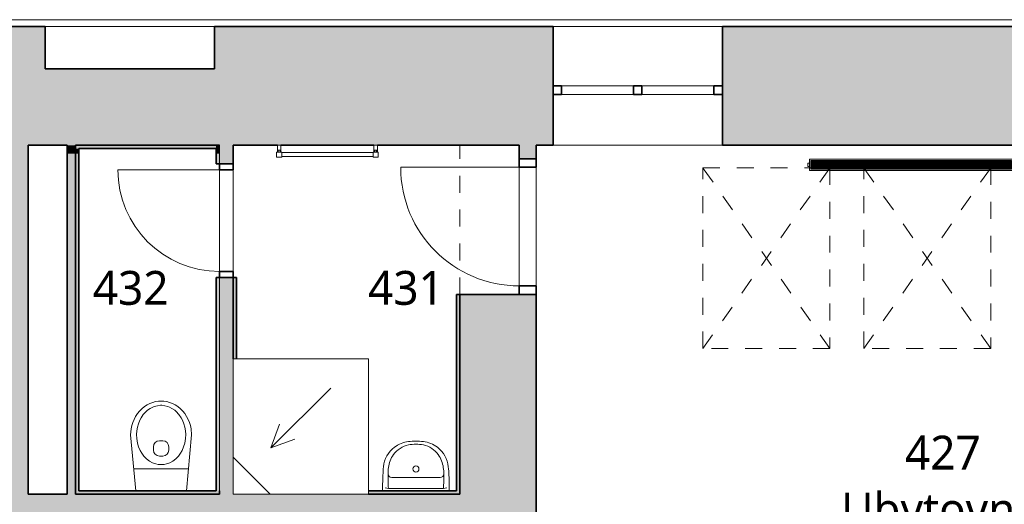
# Model space of a CAD drawing. Header units: metres. Extents: x -0.2 to 46.9, y -0.7 to 14.9.
# Tile 14 of 18: x 26.2 to 32, y 11.9 to 14.8. Entities that reach past the tile are written whole.
import ezdxf

# ---------------------------------------------------------------- set-up
doc = ezdxf.new("R2010")
doc.units = ezdxf.units.M
doc.linetypes.add('AV - Cerch_ 1 tecka 4mm', pattern=[0.006, 0.004, -0.001, 0, -0.001])
doc.linetypes.add('AV - Cerch_ 2 tecky 2mm', pattern=[0.0038, 0.002, -0.0006, 0, -0.0006, 0, -0.0006])
doc.layers.add('AV-MISTNOSTI', color=5, linetype='Continuous', lineweight=5, true_color=0x0000ff)
for name, color, linetype, lineweight in [('AV-SRAFY', 7, 'Continuous', 35), ('AV-STAVBA', 7, 'Continuous', 18), ('AV-VYBAVENI', 7, 'Continuous', 18)]:
    doc.layers.add(name, color=color, linetype=linetype, lineweight=lineweight)
doc.styles.add('Trebuchet MS_B', font='trebuc.ttf', dxfattribs={"height": 0.2})

# ---------------------------------------------------------------- blocks, each defined once
blk = doc.blocks.new('GM_Otvor_obdélníkový - 880x2250-1002007-4NP')
at = {"layer": 'AV-STAVBA', "color": 254, "linetype": 'AV - Cerch_ 1 tecka 4mm', "lineweight": 13, "true_color": 0xcccccc}
for p, q in [((-0.44, 0.225), (0.44, 0.225)), ((-0.44, -0.225), (0.44, -0.225)), ((-0.44, -0.225), (0.44, -0.225))]:
    blk.add_line(p, q, dxfattribs=at)
blk = doc.blocks.new('DO_1-L_Ocel_ - 700x1970_100-947950-4NP')
at = {"layer": 'AV-STAVBA', "color": 254, "true_color": 0xcccccc}
for p, q in [((0.35, 0.75), (0.35, 0.05)), ((-0.35, 0.05), (0.35, 0.05)), ((-0.35, -0.05), (0.35, -0.05))]:
    blk.add_line(p, q, dxfattribs=at)
at = {"layer": 'AV-STAVBA', "color": 254, "linetype": 'AV - Cerch_ 1 tecka 4mm', "true_color": 0xcccccc}
for p, q in [((-0.4, 0.05), (0.4, 0.05)), ((-0.35, 0.05), (0.35, 0.05)), ((-0.4, -0.05), (0.4, -0.05)), ((-0.35, -0.05), (0.35, -0.05))]:
    blk.add_line(p, q, dxfattribs=at)
at = {"layer": 'AV-STAVBA', "color": 254, "lineweight": 35, "true_color": 0xcccccc}
for p, q in [((-0.35, 0.05), (-0.4, 0.05)), ((-0.4, 0.05), (-0.4, -0.05)), ((-0.35, -0.05), (-0.35, 0.05)), ((0.4, 0.05), (0.35, 0.05)), ((0.35, 0.05), (0.35, -0.05)), ((0.4, -0.05), (0.4, 0.05)), ((-0.4, -0.05), (-0.35, -0.05)), ((0.35, -0.05), (0.4, -0.05))]:
    blk.add_line(p, q, dxfattribs=at)
at = {"layer": 'AV-STAVBA', "color": 254, "true_color": 0xcccccc}
blk.add_arc((0.35, 0.05), 0.7, 90, 180, dxfattribs=at)
blk = doc.blocks.new('DO_1-L_Ocel_ - 600x1970_80-1002543-4NP')
at = {"layer": 'AV-STAVBA', "color": 254, "true_color": 0xcccccc}
for p, q in [((0.3, 0.64), (0.3, 0.04)), ((-0.3, 0.04), (0.3, 0.04)), ((-0.3, -0.04), (0.3, -0.04))]:
    blk.add_line(p, q, dxfattribs=at)
at = {"layer": 'AV-STAVBA', "color": 254, "linetype": 'AV - Cerch_ 1 tecka 4mm', "true_color": 0xcccccc}
for p, q in [((-0.335, 0.04), (0.335, 0.04)), ((-0.3, 0.04), (0.3, 0.04)), ((-0.335, -0.04), (0.335, -0.04)), ((-0.3, -0.04), (0.3, -0.04))]:
    blk.add_line(p, q, dxfattribs=at)
at = {"layer": 'AV-STAVBA', "color": 254, "lineweight": 35, "true_color": 0xcccccc}
for p, q in [((-0.3, 0.04), (-0.335, 0.04)), ((-0.335, 0.04), (-0.335, -0.04)), ((-0.3, -0.04), (-0.3, 0.04)), ((0.335, 0.04), (0.3, 0.04)), ((0.3, 0.04), (0.3, -0.04)), ((0.335, -0.04), (0.335, 0.04)), ((-0.335, -0.04), (-0.3, -0.04)), ((0.3, -0.04), (0.335, -0.04))]:
    blk.add_line(p, q, dxfattribs=at)
at = {"layer": 'AV-STAVBA', "color": 254, "true_color": 0xcccccc}
blk.add_arc((0.3, 0.04), 0.6, 90, 180, dxfattribs=at)
blk = doc.blocks.new('WI_2 - 1000x450-1316571-4NP')
at = {"layer": 'AV-STAVBA', "color": 254, "linetype": 'AV - Cerch_ 1 tecka 4mm', "lineweight": 13, "true_color": 0xcccccc}
for p, q in [((1.63, 0.35), (0.63, 0.35)), ((1.63, -0.35), (0.63, -0.35))]:
    blk.add_line(p, q, dxfattribs=at)
at = {"layer": 'AV-STAVBA', "color": 254, "true_color": 0xcccccc}
for p, q in [((0.63, -0.05), (0.63, 0)), ((0.63, 0), (1.63, 0)), ((0.68, -0.05), (0.68, 0)), ((1.58, -0.05), (1.58, 0)), ((1.63, -0.05), (1.63, 0)), ((0.63, -0.05), (1.63, -0.05)), ((0.68, 0), (1.105, 0)), ((1.105, -0.05), (0.68, -0.05)), ((1.155, 0), (1.58, 0)), ((1.58, -0.05), (1.155, -0.05))]:
    blk.add_line(p, q, dxfattribs=at)
at = {"layer": 'AV-STAVBA', "color": 254, "lineweight": 35, "true_color": 0xcccccc}
for p, q in [((0.68, 0), (0.63, 0)), ((0.63, 0), (0.63, -0.05)), ((0.63, -0.05), (0.68, -0.05)), ((0.68, -0.05), (0.68, 0)), ((1.155, 0), (1.105, 0)), ((1.105, 0), (1.105, -0.05)), ((1.105, -0.05), (1.155, -0.05)), ((1.155, -0.05), (1.155, 0)), ((1.63, 0), (1.58, 0)), ((1.58, 0), (1.58, -0.05)), ((1.58, -0.05), (1.63, -0.05)), ((1.63, -0.05), (1.63, 0))]:
    blk.add_line(p, q, dxfattribs=at)
blk = doc.blocks.new('GM_Nika_obdélníková - 1000x450-1317240-4NP')
at = {"layer": 'AV-STAVBA', "color": 254, "linetype": 'AV - Cerch_ 1 tecka 4mm', "true_color": 0xcccccc}
blk.add_line((-0.5, 0.35), (0.5, 0.35), dxfattribs=at)
blk = doc.blocks.new('Koncepční WC - WC NADRZ-1470814-4NP')
at = {"layer": 'AV-VYBAVENI', "color": 254, "lineweight": 13, "true_color": 0xcccccc}
for p, q in [((0.0541, 0.526), (0.0377, 0.5177)), ((0.0708, 0.5323), (0.0541, 0.526)), ((0.0876, 0.5367), (0.0708, 0.5323)), ((0.1042, 0.5392), (0.0876, 0.5367)), ((0.1203, 0.54), (0.1042, 0.5392)), ((0.1365, 0.5392), (0.1203, 0.54)), ((0.1531, 0.5367), (0.1365, 0.5392)), ((0.1699, 0.5323), (0.1531, 0.5367)), ((0.1866, 0.526), (0.1699, 0.5323)), ((0.203, 0.5177), (0.1866, 0.526)), ((-0.0194, 0.4661), (-0.0303, 0.4494)), ((-0.007, 0.4814), (-0.0194, 0.4661)), ((0.0069, 0.4953), (-0.007, 0.4814)), ((0.0218, 0.5074), (0.0069, 0.4953)), ((0.0314, 0.4782), (0.0148, 0.4601)), ((0.0377, 0.5177), (0.0218, 0.5074)), ((0.0398, 0.4856), (0.0314, 0.4782)), ((0.0564, 0.4971), (0.0398, 0.4856)), ((0.0707, 0.5044), (0.0564, 0.4971)), ((0.0799, 0.5081), (0.0707, 0.5044)), ((0.0987, 0.513), (0.0799, 0.5081)), ((0.117, 0.515), (0.0987, 0.513)), ((0.1203, 0.515), (0.117, 0.515)), ((0.1237, 0.515), (0.1203, 0.515)), ((0.142, 0.513), (0.1237, 0.515)), ((0.1607, 0.5081), (0.142, 0.513)), ((0.1699, 0.5044), (0.1607, 0.5081)), ((0.1842, 0.4971), (0.1699, 0.5044)), ((0.2008, 0.4856), (0.1842, 0.4971)), ((0.2093, 0.4782), (0.2008, 0.4856)), ((0.2188, 0.5074), (0.203, 0.5177)), ((0.2258, 0.4601), (0.2093, 0.4782)), ((0.2338, 0.4953), (0.2188, 0.5074)), ((0.2476, 0.4814), (0.2338, 0.4953)), ((0.2601, 0.4661), (0.2476, 0.4814)), ((0.271, 0.4494), (0.2601, 0.4661)), ((-0.047, 0.4136), (-0.0527, 0.395)), ((-0.0396, 0.4319), (-0.047, 0.4136)), ((-0.0303, 0.4494), (-0.0396, 0.4319)), ((-0.0051, 0.4278), (-0.0139, 0.4061)), ((0.0018, 0.4409), (-0.0051, 0.4278)), ((0.0148, 0.4601), (0.0018, 0.4409)), ((0.2388, 0.4409), (0.2258, 0.4601)), ((0.2458, 0.4278), (0.2388, 0.4409)), ((0.2546, 0.4061), (0.2458, 0.4278)), ((0.2802, 0.4319), (0.271, 0.4494)), ((0.2877, 0.4136), (0.2802, 0.4319)), ((0.2934, 0.395), (0.2877, 0.4136)), ((-0.0567, 0.3764), (-0.0597, 0.34)), ((-0.0527, 0.395), (-0.0567, 0.3764)), ((-0.0233, 0.3644), (-0.0247, 0.342)), ((-0.0197, 0.3855), (-0.0233, 0.3644)), ((-0.0139, 0.4061), (-0.0197, 0.3855)), ((0.2603, 0.3855), (0.2546, 0.4061)), ((0.2639, 0.3644), (0.2603, 0.3855)), ((0.2653, 0.342), (0.2639, 0.3644)), ((0.2973, 0.3764), (0.2934, 0.395)), ((0.3003, 0.34), (0.2973, 0.3764)), ((-0.0597, 0.34), (-0.0288, 0.01)), ((-0.0247, 0.342), (-0.0237, 0.3197)), ((-0.0237, 0.3197), (-0.019, 0.2916)), ((-0.019, 0.2916), (-0.0125, 0.2698)), ((0.1103, 0.3054), (0.1203, 0.3054)), ((0.1203, 0.3054), (0.1303, 0.3054)), ((0.2532, 0.2698), (0.2597, 0.2916)), ((0.2597, 0.2916), (0.2644, 0.3197)), ((0.2644, 0.3197), (0.2653, 0.342)), ((0.2695, 0.01), (0.3003, 0.34)), ((-0.0125, 0.2698), (-0.0032, 0.2484)), ((-0.0032, 0.2484), (0.0063, 0.2319)), ((0.0753, 0.2508), (0.0753, 0.2704)), ((0.1653, 0.2508), (0.1653, 0.2704)), ((0.2344, 0.2319), (0.2439, 0.2484)), ((0.2439, 0.2484), (0.2532, 0.2698)), ((0.0063, 0.2319), (0.0188, 0.2151)), ((0.0188, 0.2151), (0.0344, 0.199)), ((0.0344, 0.199), (0.0515, 0.1859)), ((0.0515, 0.1859), (0.0699, 0.1759)), ((0.0699, 0.1759), (0.0885, 0.1693)), ((0.1203, 0.2158), (0.1103, 0.2158)), ((0.1303, 0.2158), (0.1203, 0.2158)), ((0.1521, 0.1693), (0.1708, 0.1759)), ((0.1708, 0.1759), (0.1891, 0.1859)), ((0.1891, 0.1859), (0.2063, 0.199)), ((0.2063, 0.199), (0.2219, 0.2151)), ((0.2219, 0.2151), (0.2344, 0.2319)), ((-0.0409, 0.1398), (0.1203, 0.1398)), ((0.0885, 0.1693), (0.102, 0.1664)), ((0.102, 0.1664), (0.1203, 0.165)), ((0.1203, 0.165), (0.1387, 0.1664)), ((0.1203, 0.1398), (0.2816, 0.1398)), ((0.1387, 0.1664), (0.1521, 0.1693))]:
    blk.add_line(p, q, dxfattribs=at)
for centre, start, end in [((0.1103, 0.2704), 90, 180), ((0.1303, 0.2704), 360, 90), ((0.1103, 0.2508), 180, 270), ((0.1303, 0.2508), 270, 0)]:
    blk.add_arc(centre, 0.035, start, end, dxfattribs=at)
blk = doc.blocks.new('PF_Koncepční sprchový kout - vpusť rohová-1511179-4NP')
at = {"layer": 'AV-VYBAVENI', "color": 254, "true_color": 0xccccff}
for p, q in [((0.4447, -0.8), (0.4447, 0)), ((0.4447, 0), (-0.3553, 0)), ((-0.3553, 0), (-0.3553, -0.8)), ((0.4447, -0.22), (0.2247, 0)), ((0.2215, -0.2732), (-0.1321, -0.6268)), ((0.2215, -0.2732), (0.0805, -0.3245)), ((0.2215, -0.2732), (0.1702, -0.4142)), ((-0.3553, -0.8), (0.4447, -0.8))]:
    blk.add_line(p, q, dxfattribs=at)
blk = doc.blocks.new('Koncepční umyvadlo - Umývátko-1511273-4NP')
at = {"layer": 'AV-VYBAVENI', "color": 254, "true_color": 0xccccff}
for p, q in [((-0.0179, 0.0886), (0.125, 0.0886)), ((0.125, 0.0886), (0.2679, 0.0886)), ((-0.0714, 0.0526), (-0.0714, 0.01)), ((-0.0571, 0.0273), (-0.0377, 0.0243)), ((-0.0377, 0.0243), (0.2877, 0.0243)), ((0.2877, 0.0243), (0.3071, 0.0273)), ((0.3214, 0.01), (0.3214, 0.0526))]:
    blk.add_line(p, q, dxfattribs=at)
blk.add_circle((0.125, 0.1393), 0.0179, dxfattribs=at)
for centre, radius, start, end in [((0.0979, 0.1381), 0.1637, 95.97223, 127.42411), ((0.125, 0.0181), 0.2862, 81.12195, 98.87805), ((0.1521, 0.1381), 0.1637, 52.57589, 84.02777), ((0.0974, 0.1366), 0.1645, 126.98722, 174.63967), ((0.1149, 0.1336), 0.152, 102.9464, 143.51515), ((0.125, -0.001), 0.2862, 81.12195, 98.87805), ((0.1351, 0.1336), 0.152, 36.48485, 77.0536), ((0.1526, 0.1366), 0.1645, 5.36033, 53.01278), ((0.1173, 0.1327), 0.1545, 143.76118, 174.20939), ((0.1327, 0.1327), 0.1545, 5.79061, 36.23882), ((1.0165, 0.0476), 1.0879, 174.49277, 179.73823), ((0.1014, 0.1187), 0.141, 167.88867, 183.52869), ((0.1486, 0.1187), 0.141, 356.47131, 12.11133), ((-0.7665, 0.0476), 1.0879, 0.26177, 5.50723), ((0.9056, 0.0849), 0.9453, 178.47706, 183.67527), ((-0.0179, 0.11), 0.0214, 180, 270), ((0.2679, 0.11), 0.0214, 270, 0), ((-0.6542, 0.0849), 0.9438, 356.32077, 1.52691)]:
    blk.add_arc(centre, radius, start, end, dxfattribs=at)
blk = doc.blocks.new('Řísma 2NP_ vnitroblok - Řísma 2NP_ vnitroblok-1646675-4NP')
at = {"layer": 'AV-STAVBA', "color": 254, "true_color": 0xcccccc}
blk.add_line((25.2364, 14.789), (39.7648, 14.789), dxfattribs=at)
blk = doc.blocks.new('D0089 - 1514 - OÚPSŘ_Benešova_rvt-1-4NP')
at = {"layer": 'AV-SRAFY', "lineweight": 5, "true_color": 0xcccccc}
h = blk.add_hatch(color=254, dxfattribs=at)
h.paths.add_polyline_path([(39.1148, 14.0482), (39.1148, 14.7482), (38.4848, 14.7482), (38.4848, 14.0482)])
h.paths.add_polyline_path([(37.4848, 14.0482), (37.4848, 14.7482), (35.6648, 14.7482), (35.6648, 14.0482), (37.2547, 14.0482)])
h.paths.add_polyline_path([(34.6648, 14.0482), (34.6648, 14.7482), (33.3448, 14.7482), (33.3448, 14.4982), (32.3448, 14.4982), (32.3448, 14.7482), (30.3448, 14.7482), (30.3448, 14.0482), (33.7516, 14.0482)])
h.paths.add_polyline_path([(29.3448, 14.0482), (29.3448, 14.7482), (27.3448, 14.7482), (27.3448, 14.4982), (26.3448, 14.4982), (26.3448, 14.7482), (20.9248, 14.7482), (20.9248, 14.4982), (20.0748, 14.4982), (20.0748, 14.0482), (29.2448, 14.0482)])
for points in [[(26.1448, 13.9982), (26.2448, 13.9982), (26.2448, 14.0482), (26.1448, 14.0482)], [(26.4748, 13.9982), (26.5248, 13.9982), (26.5243, 14.0482), (26.4748, 14.0482)], [(27.3548, 14.0282), (27.3548, 14.0482), (26.5248, 14.0482), (26.5248, 14.0282), (27.2458, 14.0282)], [(26.5248, 13.9982), (26.5448, 13.9982), (26.5448, 14.0282), (26.5248, 14.0282)], [(27.3748, 13.9982), (27.3748, 14.0482), (27.3548, 14.0482), (27.3548, 13.9982)], [(27.3748, 13.9982), (27.4548, 13.9982), (27.4548, 14.0482), (27.3748, 14.0482)], [(29.2448, 13.9982), (29.2448, 14.0482), (29.1448, 14.0482), (29.1448, 13.9982)], [(26.1448, 7.8282), (26.2448, 7.8282), (26.2448, 13.9982), (26.1448, 13.9982), (26.1448, 8.2682)], [(26.5248, 11.9882), (26.5248, 13.9982), (26.4748, 13.9982), (26.4748, 11.9882)], [(26.5448, 11.9882), (26.5448, 13.9982), (26.5248, 13.9982), (26.5248, 11.9882)], [(29.1448, 13.9682), (29.2448, 13.9682), (29.2448, 13.9982), (29.1448, 13.9982)], [(28.7948, 7.8282), (29.2448, 7.8282), (29.2448, 13.1682), (28.7948, 13.1682), (28.7948, 11.8682), (29.1248, 11.8682), (29.1248, 10.5782), (28.8048, 10.5782), (28.8048, 10.4782), (28.7948, 10.4782), (28.7948, 8.2182)]]:
    blk.add_hatch(color=254, dxfattribs=at).paths.add_polyline_path(points)
h = blk.add_hatch(color=254, dxfattribs=at)
h.paths.add_polyline_path([(27.3748, 12.0082), (27.3748, 13.2682), (27.3548, 13.2682), (27.3548, 12.0082)])
h.paths.add_polyline_path([(27.3548, 13.9382), (27.3748, 13.9382), (27.3748, 13.9982), (27.3548, 13.9982), (27.3548, 13.9897)])
h = blk.add_hatch(color=254, dxfattribs=at)
h.paths.add_polyline_path([(27.3748, 11.9882), (27.4548, 11.9882), (27.4548, 13.2682), (27.3748, 13.2682), (27.3748, 12.0082)])
h.paths.add_polyline_path([(27.4548, 13.9382), (27.4548, 13.9982), (27.3748, 13.9982), (27.3748, 13.9382)])
at = {"layer": 'AV-SRAFY', "lineweight": 18, "true_color": 0xcccccc}
for points in [[(27.4748, 12.7882), (27.4748, 13.2682), (27.4548, 13.2682), (27.4548, 12.7882)], [(28.7948, 11.9882), (28.7948, 13.1682), (28.7748, 13.1682), (28.7748, 11.9882)], [(28.0298, 11.8682), (28.7948, 11.8682), (28.7948, 11.9882), (26.2448, 11.9882), (26.2448, 11.8682), (27.7462, 11.8682)], [(27.3748, 11.9882), (27.3748, 12.0082), (26.5448, 12.0082), (26.5448, 11.9882), (26.7454, 11.9882)], [(28.7748, 11.9882), (28.7748, 12.0082), (28.2548, 12.0082), (28.2548, 11.9882)]]:
    blk.add_hatch(color=254, dxfattribs=at).paths.add_polyline_path(points)
at = {"layer": 'AV-STAVBA', "color": 254, "lineweight": 35, "true_color": 0xcccccc}
for p, q in [((20.9248, 14.7482), (26.3448, 14.7482)), ((26.3448, 14.7482), (26.3448, 14.4982)), ((29.3448, 14.7482), (27.3448, 14.7482)), ((27.3448, 14.7482), (27.3448, 14.4982)), ((29.3448, 14.3982), (29.3448, 14.7482)), ((30.3448, 14.3982), (30.3448, 14.7482)), ((30.3448, 14.7482), (32.3448, 14.7482)), ((26.3448, 14.4982), (27.3448, 14.4982)), ((29.3448, 14.0482), (29.3448, 14.3482)), ((30.3448, 14.0482), (30.3448, 14.3482)), ((26.2448, 14.0482), (26.4748, 14.0482)), ((26.2448, 14.0482), (26.2448, 13.9982)), ((26.4748, 14.0482), (26.4748, 13.9982)), ((26.5248, 14.0482), (27.3748, 14.0482)), ((26.5248, 14.0482), (26.5248, 13.9982)), ((26.5248, 14.0482), (27.3548, 14.0482)), ((26.5248, 14.0282), (26.5248, 14.0482)), ((26.5248, 14.0282), (26.5248, 13.9982)), ((27.3548, 14.0282), (26.5448, 14.0282)), ((26.5448, 14.0282), (26.5448, 13.9982)), ((27.3548, 14.0482), (27.3748, 14.0482)), ((27.3548, 14.0282), (27.3548, 13.9982)), ((27.4548, 14.0482), (27.7172, 14.0482)), ((27.4548, 14.0482), (27.4548, 13.9982)), ((27.7372, 14.0482), (28.2872, 14.0482)), ((28.3072, 14.0482), (29.1448, 14.0482)), ((29.1448, 14.0482), (29.1448, 13.9982)), ((29.2448, 14.0482), (29.3448, 14.0482)), ((29.2448, 14.0482), (29.2448, 13.9982)), ((32.8448, 14.0482), (30.3448, 14.0482)), ((26.2448, 11.9882), (26.2448, 13.9982)), ((26.4748, 11.9882), (26.4748, 13.9982)), ((26.5248, 11.9882), (26.5248, 13.9982)), ((26.5248, 11.9882), (26.5248, 13.9982)), ((26.5448, 12.0082), (26.5448, 13.9982)), ((27.3548, 13.9382), (27.3548, 13.9982)), ((27.4548, 13.9382), (27.4548, 13.9982)), ((29.1448, 13.9682), (29.1448, 13.9982)), ((29.2448, 13.9682), (29.1448, 13.9682)), ((29.2448, 13.9682), (29.2448, 13.9982)), ((27.3548, 13.9382), (27.3748, 13.9382)), ((27.4548, 13.9382), (27.3748, 13.9382)), ((27.3548, 12.0082), (27.3548, 13.2682)), ((27.3548, 13.2682), (27.3748, 13.2682)), ((27.4548, 13.2682), (27.3748, 13.2682)), ((27.4548, 12.7882), (27.4548, 13.2682)), ((27.4748, 13.2682), (27.4548, 13.2682)), ((27.4548, 13.2682), (27.4548, 12.7882)), ((27.4748, 12.7882), (27.4748, 13.2682)), ((28.7748, 13.1682), (28.7748, 12.0082)), ((28.7948, 13.1682), (28.7748, 13.1682)), ((28.7948, 13.1682), (28.7948, 11.9882)), ((28.7948, 13.1682), (29.2448, 13.1682)), ((28.7948, 11.9882), (28.7948, 13.1682)), ((29.2448, 7.8282), (29.2448, 13.1682)), ((26.4748, 11.9882), (26.2448, 11.9882)), ((27.3748, 11.9882), (26.5248, 11.9882)), ((26.5448, 11.9882), (26.5248, 11.9882)), ((27.3548, 12.0082), (26.5448, 12.0082)), ((26.5448, 11.9882), (27.3748, 11.9882)), ((27.3748, 11.9882), (27.3748, 12.0082)), ((27.3748, 11.9882), (27.3748, 12.0082)), ((28.7748, 12.0082), (28.2548, 12.0082)), ((28.7948, 11.9882), (28.2548, 11.9882)), ((28.2548, 11.9882), (28.7748, 11.9882)), ((28.7748, 11.9882), (28.7948, 11.9882))]:
    blk.add_line(p, q, dxfattribs=at)
at = {"layer": 'AV-STAVBA', "color": 254, "true_color": 0xcccccc}
for p, q in [((26.3448, 14.7482), (27.3448, 14.7482)), ((29.3448, 14.7482), (30.3448, 14.7482)), ((27.3748, 14.0482), (27.3748, 13.9982)), ((27.3748, 13.9982), (27.3748, 14.0482)), ((30.3448, 14.0482), (29.3448, 14.0482)), ((27.3748, 13.9982), (27.3748, 13.9382)), ((27.3748, 13.9382), (27.3748, 13.9982)), ((27.3748, 13.3032), (27.3748, 13.9032)), ((27.4548, 13.9032), (27.4548, 13.3032)), ((29.1448, 13.2182), (29.1448, 13.9182)), ((29.2448, 13.9182), (29.2448, 13.2182)), ((27.3748, 13.2682), (27.3748, 12.0082)), ((27.3748, 12.0082), (27.3748, 13.2682))]:
    blk.add_line(p, q, dxfattribs=at)
at = {"layer": 'AV-STAVBA', "color": 254, "linetype": 'AV - Cerch_ 2 tecky 2mm', "lineweight": 13, "true_color": 0xcccccc}
for p, q in [((30.2298, 13.9144), (30.9798, 13.9144)), ((30.2298, 12.848), (30.2298, 13.9144)), ((30.9798, 12.848), (30.2298, 13.9144)), ((30.2298, 12.848), (30.9798, 13.9144)), ((30.9798, 13.9144), (30.9798, 12.848)), ((31.1798, 13.9144), (31.9298, 13.9144)), ((31.1798, 12.848), (31.1798, 13.9144)), ((31.9298, 12.848), (31.1798, 13.9144)), ((31.1798, 12.848), (31.9298, 13.9144)), ((31.9298, 13.9144), (31.9298, 12.848)), ((30.9798, 12.848), (30.2298, 12.848)), ((31.9298, 12.848), (31.1798, 12.848))]:
    blk.add_line(p, q, dxfattribs=at)
at = {"layer": 'AV-STAVBA', "color": 254, "lineweight": 18, "true_color": 0xcccccc}
for name, p in [('Řísma 2NP_ vnitroblok - Řísma 2NP_ vnitroblok-1646675-4NP', (0, 0)), ('GM_Nika_obdélníková - 1000x450-1317240-4NP', (26.8448, 14.3982)), ('WI_2 - 1000x450-1316571-4NP', (28.7148, 14.3982))]:
    blk.add_blockref(name, p, dxfattribs=at)
for name, p, rotation in [('GM_Otvor_obdélníkový - 880x2250-1002007-4NP', (29.0198, 13.6082), 89.99999999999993), ('DO_1-L_Ocel_ - 700x1970_100-947950-4NP', (29.1948, 13.5682), 90), ('DO_1-L_Ocel_ - 600x1970_80-1002543-4NP', (27.4148, 13.6032), 89.9999999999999)]:
    blk.add_blockref(name, p, dxfattribs=dict(at, rotation=rotation))
at = {"layer": 'AV-VYBAVENI', "color": 254, "lineweight": 18, "true_color": 0xcccccc, "rotation": 180}
blk.add_blockref('PF_Koncepční sprchový kout - vpusť rohová-1511179-4NP', (27.8995, 11.9882), dxfattribs=at)
at = {"layer": 'AV-VYBAVENI', "color": 254, "lineweight": 18, "true_color": 0xcccccc}
for name, p in [('Koncepční WC - WC NADRZ-1470814-4NP', (26.9098, 11.9982)), ('Koncepční umyvadlo - Umývátko-1511273-4NP', (28.4098, 11.9982))]:
    blk.add_blockref(name, p, dxfattribs=at)
blk = doc.blocks.new('PF_Deskový radiátor_připojení boční - 1200_500_66-838789-4NP')
at = {"layer": 'AV-VYBAVENI', "color": 5, "true_color": 0x0000ff}
for p, q in [((-0.6, 0.01), (-0.61, 0.01)), ((-0.61, 0.01), (-0.61, -0.01)), ((-0.61, 0.01), (-0.61, 0.0097)), ((-0.6, 0.01), (-0.61, 0.01)), ((-0.61, 0.01), (-0.61, 0.0097)), ((-0.61, 0.01), (-0.61, 0.0097)), ((0.6, 0.033), (-0.6, 0.033)), ((-0.6, 0.033), (-0.6, -0.033)), ((-0.593, -0.026), (-0.593, 0.026)), ((-0.593, 0.026), (0.593, 0.026)), ((-0.583, 0.026), (-0.586, 0.026)), ((-0.586, 0.026), (-0.586, -0.026)), ((-0.583, -0.026), (-0.583, 0.026)), ((-0.5745, 0.026), (-0.5775, 0.026)), ((-0.5775, 0.026), (-0.5775, -0.026)), ((-0.5745, -0.026), (-0.5745, 0.026)), ((-0.566, 0.026), (-0.569, 0.026)), ((-0.569, 0.026), (-0.569, -0.026)), ((-0.566, -0.026), (-0.566, 0.026)), ((-0.5575, 0.026), (-0.5605, 0.026)), ((-0.5605, 0.026), (-0.5605, -0.026)), ((-0.5575, -0.026), (-0.5575, 0.026)), ((-0.549, 0.026), (-0.552, 0.026)), ((-0.552, 0.026), (-0.552, -0.026)), ((-0.549, -0.026), (-0.549, 0.026)), ((-0.5405, 0.026), (-0.5435, 0.026)), ((-0.5435, 0.026), (-0.5435, -0.026)), ((-0.5405, -0.026), (-0.5405, 0.026)), ((-0.532, 0.026), (-0.535, 0.026)), ((-0.535, 0.026), (-0.535, -0.026)), ((-0.532, -0.026), (-0.532, 0.026)), ((-0.5235, 0.026), (-0.5265, 0.026)), ((-0.5265, 0.026), (-0.5265, -0.026)), ((-0.5235, -0.026), (-0.5235, 0.026)), ((-0.515, 0.026), (-0.518, 0.026)), ((-0.518, 0.026), (-0.518, -0.026)), ((-0.515, -0.026), (-0.515, 0.026)), ((-0.5065, 0.026), (-0.5095, 0.026)), ((-0.5095, 0.026), (-0.5095, -0.026)), ((-0.5065, -0.026), (-0.5065, 0.026)), ((-0.498, 0.026), (-0.501, 0.026)), ((-0.501, 0.026), (-0.501, -0.026)), ((-0.498, -0.026), (-0.498, 0.026)), ((-0.4895, 0.026), (-0.4925, 0.026)), ((-0.4925, 0.026), (-0.4925, -0.026)), ((-0.4895, -0.026), (-0.4895, 0.026)), ((-0.481, 0.026), (-0.484, 0.026)), ((-0.484, 0.026), (-0.484, -0.026)), ((-0.481, -0.026), (-0.481, 0.026)), ((-0.4725, 0.026), (-0.4755, 0.026)), ((-0.4755, 0.026), (-0.4755, -0.026)), ((-0.4725, -0.026), (-0.4725, 0.026)), ((-0.464, 0.026), (-0.467, 0.026)), ((-0.467, 0.026), (-0.467, -0.026)), ((-0.464, -0.026), (-0.464, 0.026)), ((-0.4555, 0.026), (-0.4585, 0.026)), ((-0.4585, 0.026), (-0.4585, -0.026)), ((-0.4555, -0.026), (-0.4555, 0.026)), ((-0.447, 0.026), (-0.45, 0.026)), ((-0.45, 0.026), (-0.45, -0.026)), ((-0.447, -0.026), (-0.447, 0.026)), ((-0.4385, 0.026), (-0.4415, 0.026)), ((-0.4415, 0.026), (-0.4415, -0.026)), ((-0.4385, -0.026), (-0.4385, 0.026)), ((-0.43, 0.026), (-0.433, 0.026)), ((-0.433, 0.026), (-0.433, -0.026)), ((-0.43, -0.026), (-0.43, 0.026)), ((-0.4215, 0.026), (-0.4245, 0.026)), ((-0.4245, 0.026), (-0.4245, -0.026)), ((-0.4215, -0.026), (-0.4215, 0.026)), ((-0.413, 0.026), (-0.416, 0.026)), ((-0.416, 0.026), (-0.416, -0.026)), ((-0.413, -0.026), (-0.413, 0.026)), ((-0.4045, 0.026), (-0.4075, 0.026)), ((-0.4075, 0.026), (-0.4075, -0.026)), ((-0.4045, -0.026), (-0.4045, 0.026)), ((-0.396, 0.026), (-0.399, 0.026)), ((-0.399, 0.026), (-0.399, -0.026)), ((-0.396, -0.026), (-0.396, 0.026)), ((-0.3875, 0.026), (-0.3905, 0.026)), ((-0.3905, 0.026), (-0.3905, -0.026)), ((-0.3875, -0.026), (-0.3875, 0.026)), ((-0.379, 0.026), (-0.382, 0.026)), ((-0.382, 0.026), (-0.382, -0.026)), ((-0.379, -0.026), (-0.379, 0.026)), ((-0.3705, 0.026), (-0.3735, 0.026)), ((-0.3735, 0.026), (-0.3735, -0.026)), ((-0.3705, -0.026), (-0.3705, 0.026)), ((-0.362, 0.026), (-0.365, 0.026)), ((-0.365, 0.026), (-0.365, -0.026)), ((-0.362, -0.026), (-0.362, 0.026)), ((-0.3535, 0.026), (-0.3565, 0.026)), ((-0.3565, 0.026), (-0.3565, -0.026)), ((-0.3535, -0.026), (-0.3535, 0.026)), ((-0.345, 0.026), (-0.348, 0.026)), ((-0.348, 0.026), (-0.348, -0.026)), ((-0.345, -0.026), (-0.345, 0.026)), ((-0.3365, 0.026), (-0.3395, 0.026)), ((-0.3395, 0.026), (-0.3395, -0.026)), ((-0.3365, -0.026), (-0.3365, 0.026)), ((-0.328, 0.026), (-0.331, 0.026)), ((-0.331, 0.026), (-0.331, -0.026)), ((-0.328, -0.026), (-0.328, 0.026)), ((-0.3195, 0.026), (-0.3225, 0.026)), ((-0.3225, 0.026), (-0.3225, -0.026)), ((-0.3195, -0.026), (-0.3195, 0.026)), ((-0.311, 0.026), (-0.314, 0.026)), ((-0.314, 0.026), (-0.314, -0.026)), ((-0.311, -0.026), (-0.311, 0.026)), ((-0.3025, 0.026), (-0.3055, 0.026)), ((-0.3055, 0.026), (-0.3055, -0.026)), ((-0.3025, -0.026), (-0.3025, 0.026)), ((-0.294, 0.026), (-0.297, 0.026)), ((-0.297, 0.026), (-0.297, -0.026)), ((-0.294, -0.026), (-0.294, 0.026)), ((-0.2855, 0.026), (-0.2885, 0.026)), ((-0.2885, 0.026), (-0.2885, -0.026)), ((-0.2855, -0.026), (-0.2855, 0.026)), ((-0.277, 0.026), (-0.28, 0.026)), ((-0.28, 0.026), (-0.28, -0.026)), ((-0.277, -0.026), (-0.277, 0.026)), ((-0.2685, 0.026), (-0.2715, 0.026)), ((-0.2715, 0.026), (-0.2715, -0.026)), ((-0.2685, -0.026), (-0.2685, 0.026)), ((-0.26, 0.026), (-0.263, 0.026)), ((-0.263, 0.026), (-0.263, -0.026)), ((-0.26, -0.026), (-0.26, 0.026)), ((-0.2515, 0.026), (-0.2545, 0.026)), ((-0.2545, 0.026), (-0.2545, -0.026)), ((-0.2515, -0.026), (-0.2515, 0.026)), ((-0.243, 0.026), (-0.246, 0.026)), ((-0.246, 0.026), (-0.246, -0.026)), ((-0.243, -0.026), (-0.243, 0.026)), ((-0.2345, 0.026), (-0.2375, 0.026)), ((-0.2375, 0.026), (-0.2375, -0.026)), ((-0.2345, -0.026), (-0.2345, 0.026)), ((-0.226, 0.026), (-0.229, 0.026)), ((-0.229, 0.026), (-0.229, -0.026)), ((-0.226, -0.026), (-0.226, 0.026)), ((-0.2175, 0.026), (-0.2205, 0.026)), ((-0.2205, 0.026), (-0.2205, -0.026)), ((-0.2175, -0.026), (-0.2175, 0.026)), ((-0.209, 0.026), (-0.212, 0.026)), ((-0.212, 0.026), (-0.212, -0.026)), ((-0.209, -0.026), (-0.209, 0.026)), ((-0.2005, 0.026), (-0.2035, 0.026)), ((-0.2035, 0.026), (-0.2035, -0.026)), ((-0.2005, -0.026), (-0.2005, 0.026)), ((-0.192, 0.026), (-0.195, 0.026)), ((-0.195, 0.026), (-0.195, -0.026)), ((-0.192, -0.026), (-0.192, 0.026)), ((-0.1835, 0.026), (-0.1865, 0.026)), ((-0.1865, 0.026), (-0.1865, -0.026)), ((-0.1835, -0.026), (-0.1835, 0.026)), ((-0.175, 0.026), (-0.178, 0.026)), ((-0.178, 0.026), (-0.178, -0.026)), ((-0.175, -0.026), (-0.175, 0.026)), ((-0.1665, 0.026), (-0.1695, 0.026)), ((-0.1695, 0.026), (-0.1695, -0.026)), ((-0.1665, -0.026), (-0.1665, 0.026)), ((-0.158, 0.026), (-0.161, 0.026)), ((-0.161, 0.026), (-0.161, -0.026)), ((-0.158, -0.026), (-0.158, 0.026)), ((-0.1495, 0.026), (-0.1525, 0.026)), ((-0.1525, 0.026), (-0.1525, -0.026)), ((-0.1495, -0.026), (-0.1495, 0.026)), ((-0.141, 0.026), (-0.144, 0.026)), ((-0.144, 0.026), (-0.144, -0.026)), ((-0.141, -0.026), (-0.141, 0.026)), ((-0.1325, 0.026), (-0.1355, 0.026)), ((-0.1355, 0.026), (-0.1355, -0.026)), ((-0.1325, -0.026), (-0.1325, 0.026)), ((-0.124, 0.026), (-0.127, 0.026)), ((-0.127, 0.026), (-0.127, -0.026)), ((-0.124, -0.026), (-0.124, 0.026)), ((-0.1155, 0.026), (-0.1185, 0.026)), ((-0.1185, 0.026), (-0.1185, -0.026)), ((-0.1155, -0.026), (-0.1155, 0.026)), ((-0.107, 0.026), (-0.11, 0.026)), ((-0.11, 0.026), (-0.11, -0.026)), ((-0.107, -0.026), (-0.107, 0.026)), ((-0.0985, 0.026), (-0.1015, 0.026)), ((-0.1015, 0.026), (-0.1015, -0.026)), ((-0.0985, -0.026), (-0.0985, 0.026)), ((-0.09, 0.026), (-0.093, 0.026)), ((-0.093, 0.026), (-0.093, -0.026)), ((-0.09, -0.026), (-0.09, 0.026)), ((-0.0815, 0.026), (-0.0845, 0.026)), ((-0.0845, 0.026), (-0.0845, -0.026)), ((-0.0815, -0.026), (-0.0815, 0.026)), ((-0.073, 0.026), (-0.076, 0.026)), ((-0.076, 0.026), (-0.076, -0.026)), ((-0.073, -0.026), (-0.073, 0.026)), ((-0.0645, 0.026), (-0.0675, 0.026)), ((-0.0675, 0.026), (-0.0675, -0.026)), ((-0.0645, -0.026), (-0.0645, 0.026)), ((-0.056, 0.026), (-0.059, 0.026)), ((-0.059, 0.026), (-0.059, -0.026)), ((-0.056, -0.026), (-0.056, 0.026)), ((-0.0475, 0.026), (-0.0505, 0.026)), ((-0.0505, 0.026), (-0.0505, -0.026)), ((-0.0475, -0.026), (-0.0475, 0.026)), ((-0.039, 0.026), (-0.042, 0.026)), ((-0.042, 0.026), (-0.042, -0.026)), ((-0.039, -0.026), (-0.039, 0.026)), ((-0.0305, 0.026), (-0.0335, 0.026)), ((-0.0335, 0.026), (-0.0335, -0.026)), ((-0.0305, -0.026), (-0.0305, 0.026)), ((-0.022, 0.026), (-0.025, 0.026)), ((-0.025, 0.026), (-0.025, -0.026)), ((-0.022, -0.026), (-0.022, 0.026)), ((-0.0135, 0.026), (-0.0165, 0.026)), ((-0.0165, 0.026), (-0.0165, -0.026)), ((-0.0135, -0.026), (-0.0135, 0.026)), ((-0.005, 0.026), (-0.008, 0.026)), ((-0.008, 0.026), (-0.008, -0.026)), ((-0.005, -0.026), (-0.005, 0.026)), ((0.0035, 0.026), (0.0005, 0.026)), ((0.0005, 0.026), (0.0005, -0.026)), ((0.0035, -0.026), (0.0035, 0.026)), ((0.012, 0.026), (0.009, 0.026)), ((0.009, 0.026), (0.009, -0.026)), ((0.012, -0.026), (0.012, 0.026)), ((0.0205, 0.026), (0.0175, 0.026)), ((0.0175, 0.026), (0.0175, -0.026)), ((0.0205, -0.026), (0.0205, 0.026)), ((0.029, 0.026), (0.026, 0.026)), ((0.026, 0.026), (0.026, -0.026)), ((0.029, -0.026), (0.029, 0.026)), ((0.0375, 0.026), (0.0345, 0.026)), ((0.0345, 0.026), (0.0345, -0.026)), ((0.0375, -0.026), (0.0375, 0.026)), ((0.046, 0.026), (0.043, 0.026)), ((0.043, 0.026), (0.043, -0.026)), ((0.046, -0.026), (0.046, 0.026)), ((0.0545, 0.026), (0.0515, 0.026)), ((0.0515, 0.026), (0.0515, -0.026)), ((0.0545, -0.026), (0.0545, 0.026)), ((0.063, 0.026), (0.06, 0.026)), ((0.06, 0.026), (0.06, -0.026)), ((0.063, -0.026), (0.063, 0.026)), ((0.0715, 0.026), (0.0685, 0.026)), ((0.0685, 0.026), (0.0685, -0.026)), ((0.0715, -0.026), (0.0715, 0.026)), ((0.08, 0.026), (0.077, 0.026)), ((0.077, 0.026), (0.077, -0.026)), ((0.08, -0.026), (0.08, 0.026)), ((0.0885, 0.026), (0.0855, 0.026)), ((0.0855, 0.026), (0.0855, -0.026)), ((0.0885, -0.026), (0.0885, 0.026)), ((0.097, 0.026), (0.094, 0.026)), ((0.094, 0.026), (0.094, -0.026)), ((0.097, -0.026), (0.097, 0.026)), ((0.1055, 0.026), (0.1025, 0.026)), ((0.1025, 0.026), (0.1025, -0.026)), ((0.1055, -0.026), (0.1055, 0.026)), ((0.114, 0.026), (0.111, 0.026)), ((0.111, 0.026), (0.111, -0.026)), ((0.114, -0.026), (0.114, 0.026)), ((0.1225, 0.026), (0.1195, 0.026)), ((0.1195, 0.026), (0.1195, -0.026)), ((0.1225, -0.026), (0.1225, 0.026)), ((0.131, 0.026), (0.128, 0.026)), ((0.128, 0.026), (0.128, -0.026)), ((0.131, -0.026), (0.131, 0.026)), ((0.1395, 0.026), (0.1365, 0.026)), ((0.1365, 0.026), (0.1365, -0.026)), ((0.1395, -0.026), (0.1395, 0.026)), ((0.148, 0.026), (0.145, 0.026)), ((0.145, 0.026), (0.145, -0.026)), ((0.148, -0.026), (0.148, 0.026)), ((0.1565, 0.026), (0.1535, 0.026)), ((0.1535, 0.026), (0.1535, -0.026)), ((0.1565, -0.026), (0.1565, 0.026)), ((0.165, 0.026), (0.162, 0.026)), ((0.162, 0.026), (0.162, -0.026)), ((0.165, -0.026), (0.165, 0.026)), ((0.1735, 0.026), (0.1705, 0.026)), ((0.1705, 0.026), (0.1705, -0.026)), ((0.1735, -0.026), (0.1735, 0.026)), ((0.182, 0.026), (0.179, 0.026)), ((0.179, 0.026), (0.179, -0.026)), ((0.182, -0.026), (0.182, 0.026)), ((0.1905, 0.026), (0.1875, 0.026)), ((0.1875, 0.026), (0.1875, -0.026)), ((0.1905, -0.026), (0.1905, 0.026)), ((0.199, 0.026), (0.196, 0.026)), ((0.196, 0.026), (0.196, -0.026)), ((0.199, -0.026), (0.199, 0.026)), ((0.2075, 0.026), (0.2045, 0.026)), ((0.2045, 0.026), (0.2045, -0.026)), ((0.2075, -0.026), (0.2075, 0.026)), ((0.216, 0.026), (0.213, 0.026)), ((0.213, 0.026), (0.213, -0.026)), ((0.216, -0.026), (0.216, 0.026)), ((0.2245, 0.026), (0.2215, 0.026)), ((0.2215, 0.026), (0.2215, -0.026)), ((0.2245, -0.026), (0.2245, 0.026)), ((0.233, 0.026), (0.23, 0.026)), ((0.23, 0.026), (0.23, -0.026)), ((0.233, -0.026), (0.233, 0.026)), ((0.2415, 0.026), (0.2385, 0.026)), ((0.2385, 0.026), (0.2385, -0.026)), ((0.2415, -0.026), (0.2415, 0.026)), ((0.25, 0.026), (0.247, 0.026)), ((0.247, 0.026), (0.247, -0.026)), ((0.25, -0.026), (0.25, 0.026)), ((0.2585, 0.026), (0.2555, 0.026)), ((0.2555, 0.026), (0.2555, -0.026)), ((0.2585, -0.026), (0.2585, 0.026)), ((0.267, 0.026), (0.264, 0.026)), ((0.264, 0.026), (0.264, -0.026)), ((0.267, -0.026), (0.267, 0.026)), ((0.2755, 0.026), (0.2725, 0.026)), ((0.2725, 0.026), (0.2725, -0.026)), ((0.2755, -0.026), (0.2755, 0.026)), ((0.284, 0.026), (0.281, 0.026)), ((0.281, 0.026), (0.281, -0.026)), ((0.284, -0.026), (0.284, 0.026)), ((0.2925, 0.026), (0.2895, 0.026)), ((0.2895, 0.026), (0.2895, -0.026)), ((0.2925, -0.026), (0.2925, 0.026)), ((0.301, 0.026), (0.298, 0.026)), ((0.298, 0.026), (0.298, -0.026)), ((0.301, -0.026), (0.301, 0.026)), ((0.3095, 0.026), (0.3065, 0.026)), ((0.3065, 0.026), (0.3065, -0.026)), ((0.3095, -0.026), (0.3095, 0.026)), ((0.318, 0.026), (0.315, 0.026)), ((0.315, 0.026), (0.315, -0.026)), ((0.318, -0.026), (0.318, 0.026)), ((0.3265, 0.026), (0.3235, 0.026)), ((0.3235, 0.026), (0.3235, -0.026)), ((0.3265, -0.026), (0.3265, 0.026)), ((0.335, 0.026), (0.332, 0.026)), ((0.332, 0.026), (0.332, -0.026)), ((0.335, -0.026), (0.335, 0.026)), ((0.3435, 0.026), (0.3405, 0.026)), ((0.3405, 0.026), (0.3405, -0.026)), ((0.3435, -0.026), (0.3435, 0.026)), ((0.352, 0.026), (0.349, 0.026)), ((0.349, 0.026), (0.349, -0.026)), ((0.352, -0.026), (0.352, 0.026)), ((0.3605, 0.026), (0.3575, 0.026)), ((0.3575, 0.026), (0.3575, -0.026)), ((0.3605, -0.026), (0.3605, 0.026)), ((0.369, 0.026), (0.366, 0.026)), ((0.366, 0.026), (0.366, -0.026)), ((0.369, -0.026), (0.369, 0.026)), ((0.3775, 0.026), (0.3745, 0.026)), ((0.3745, 0.026), (0.3745, -0.026)), ((0.3775, -0.026), (0.3775, 0.026)), ((0.386, 0.026), (0.383, 0.026)), ((0.383, 0.026), (0.383, -0.026)), ((0.386, -0.026), (0.386, 0.026)), ((0.3945, 0.026), (0.3915, 0.026)), ((0.3915, 0.026), (0.3915, -0.026)), ((0.3945, -0.026), (0.3945, 0.026)), ((0.403, 0.026), (0.4, 0.026)), ((0.4, 0.026), (0.4, -0.026)), ((0.403, -0.026), (0.403, 0.026)), ((0.4115, 0.026), (0.4085, 0.026)), ((0.4085, 0.026), (0.4085, -0.026)), ((0.4115, -0.026), (0.4115, 0.026)), ((0.42, 0.026), (0.417, 0.026)), ((0.417, 0.026), (0.417, -0.026)), ((0.42, -0.026), (0.42, 0.026)), ((0.4285, 0.026), (0.4255, 0.026)), ((0.4255, 0.026), (0.4255, -0.026)), ((0.4285, -0.026), (0.4285, 0.026)), ((0.437, 0.026), (0.434, 0.026)), ((0.434, 0.026), (0.434, -0.026)), ((0.437, -0.026), (0.437, 0.026)), ((0.4455, 0.026), (0.4425, 0.026)), ((0.4425, 0.026), (0.4425, -0.026)), ((0.4455, -0.026), (0.4455, 0.026)), ((0.454, 0.026), (0.451, 0.026)), ((0.451, 0.026), (0.451, -0.026)), ((0.454, -0.026), (0.454, 0.026)), ((0.4625, 0.026), (0.4595, 0.026)), ((0.4595, 0.026), (0.4595, -0.026)), ((0.4625, -0.026), (0.4625, 0.026)), ((0.471, 0.026), (0.468, 0.026)), ((0.468, 0.026), (0.468, -0.026)), ((0.471, -0.026), (0.471, 0.026)), ((0.4795, 0.026), (0.4765, 0.026)), ((0.4765, 0.026), (0.4765, -0.026)), ((0.4795, -0.026), (0.4795, 0.026)), ((0.488, 0.026), (0.485, 0.026)), ((0.485, 0.026), (0.485, -0.026)), ((0.488, -0.026), (0.488, 0.026)), ((0.4965, 0.026), (0.4935, 0.026)), ((0.4935, 0.026), (0.4935, -0.026)), ((0.4965, -0.026), (0.4965, 0.026)), ((0.505, 0.026), (0.502, 0.026)), ((0.502, 0.026), (0.502, -0.026)), ((0.505, -0.026), (0.505, 0.026)), ((0.5135, 0.026), (0.5105, 0.026)), ((0.5105, 0.026), (0.5105, -0.026)), ((0.5135, -0.026), (0.5135, 0.026)), ((0.522, 0.026), (0.519, 0.026)), ((0.519, 0.026), (0.519, -0.026)), ((0.522, -0.026), (0.522, 0.026)), ((0.5305, 0.026), (0.5275, 0.026)), ((0.5275, 0.026), (0.5275, -0.026)), ((0.5305, -0.026), (0.5305, 0.026)), ((0.539, 0.026), (0.536, 0.026)), ((0.536, 0.026), (0.536, -0.026)), ((0.539, -0.026), (0.539, 0.026)), ((0.5475, 0.026), (0.5445, 0.026)), ((0.5445, 0.026), (0.5445, -0.026)), ((0.5475, -0.026), (0.5475, 0.026)), ((0.556, 0.026), (0.553, 0.026)), ((0.553, 0.026), (0.553, -0.026)), ((0.556, -0.026), (0.556, 0.026)), ((0.5645, 0.026), (0.5615, 0.026)), ((0.5615, 0.026), (0.5615, -0.026)), ((0.5645, -0.026), (0.5645, 0.026)), ((0.573, 0.026), (0.57, 0.026)), ((0.57, 0.026), (0.57, -0.026)), ((0.573, -0.026), (0.573, 0.026)), ((0.5815, 0.026), (0.5785, 0.026)), ((0.5785, 0.026), (0.5785, -0.026)), ((0.5815, -0.026), (0.5815, 0.026)), ((0.59, 0.026), (0.587, 0.026)), ((0.587, 0.026), (0.587, -0.026)), ((0.59, -0.026), (0.59, 0.026)), ((0.593, 0.026), (0.593, -0.026)), ((0.5985, 0.026), (0.5955, 0.026)), ((0.5955, 0.026), (0.5955, -0.026)), ((0.5985, -0.026), (0.5985, 0.026)), ((0.6, -0.033), (0.6, 0.033)), ((-0.61, -0.0097), (-0.61, -0.01)), ((-0.61, -0.0097), (-0.61, -0.01)), ((-0.61, -0.0097), (-0.61, -0.01)), ((-0.61, -0.01), (-0.6, -0.01)), ((-0.61, -0.01), (-0.6, -0.01)), ((-0.6, -0.033), (0.6, -0.033)), ((0.593, -0.026), (-0.593, -0.026)), ((-0.586, -0.026), (-0.583, -0.026)), ((-0.5775, -0.026), (-0.5745, -0.026)), ((-0.569, -0.026), (-0.566, -0.026)), ((-0.5605, -0.026), (-0.5575, -0.026)), ((-0.552, -0.026), (-0.549, -0.026)), ((-0.5435, -0.026), (-0.5405, -0.026)), ((-0.535, -0.026), (-0.532, -0.026)), ((-0.5265, -0.026), (-0.5235, -0.026)), ((-0.518, -0.026), (-0.515, -0.026)), ((-0.5095, -0.026), (-0.5065, -0.026)), ((-0.501, -0.026), (-0.498, -0.026)), ((-0.4925, -0.026), (-0.4895, -0.026)), ((-0.484, -0.026), (-0.481, -0.026)), ((-0.4755, -0.026), (-0.4725, -0.026)), ((-0.467, -0.026), (-0.464, -0.026)), ((-0.4585, -0.026), (-0.4555, -0.026)), ((-0.45, -0.026), (-0.447, -0.026)), ((-0.4415, -0.026), (-0.4385, -0.026)), ((-0.433, -0.026), (-0.43, -0.026)), ((-0.4245, -0.026), (-0.4215, -0.026)), ((-0.416, -0.026), (-0.413, -0.026)), ((-0.4075, -0.026), (-0.4045, -0.026)), ((-0.399, -0.026), (-0.396, -0.026)), ((-0.3905, -0.026), (-0.3875, -0.026)), ((-0.382, -0.026), (-0.379, -0.026)), ((-0.3735, -0.026), (-0.3705, -0.026)), ((-0.365, -0.026), (-0.362, -0.026)), ((-0.3565, -0.026), (-0.3535, -0.026)), ((-0.348, -0.026), (-0.345, -0.026)), ((-0.3395, -0.026), (-0.3365, -0.026)), ((-0.331, -0.026), (-0.328, -0.026)), ((-0.3225, -0.026), (-0.3195, -0.026)), ((-0.314, -0.026), (-0.311, -0.026)), ((-0.3055, -0.026), (-0.3025, -0.026)), ((-0.297, -0.026), (-0.294, -0.026)), ((-0.2885, -0.026), (-0.2855, -0.026)), ((-0.28, -0.026), (-0.277, -0.026)), ((-0.2715, -0.026), (-0.2685, -0.026)), ((-0.263, -0.026), (-0.26, -0.026)), ((-0.2545, -0.026), (-0.2515, -0.026)), ((-0.246, -0.026), (-0.243, -0.026)), ((-0.2375, -0.026), (-0.2345, -0.026)), ((-0.229, -0.026), (-0.226, -0.026)), ((-0.2205, -0.026), (-0.2175, -0.026)), ((-0.212, -0.026), (-0.209, -0.026)), ((-0.2035, -0.026), (-0.2005, -0.026)), ((-0.195, -0.026), (-0.192, -0.026)), ((-0.1865, -0.026), (-0.1835, -0.026)), ((-0.178, -0.026), (-0.175, -0.026)), ((-0.1695, -0.026), (-0.1665, -0.026)), ((-0.161, -0.026), (-0.158, -0.026)), ((-0.1525, -0.026), (-0.1495, -0.026)), ((-0.144, -0.026), (-0.141, -0.026)), ((-0.1355, -0.026), (-0.1325, -0.026)), ((-0.127, -0.026), (-0.124, -0.026)), ((-0.1185, -0.026), (-0.1155, -0.026)), ((-0.11, -0.026), (-0.107, -0.026)), ((-0.1015, -0.026), (-0.0985, -0.026)), ((-0.093, -0.026), (-0.09, -0.026)), ((-0.0845, -0.026), (-0.0815, -0.026)), ((-0.076, -0.026), (-0.073, -0.026)), ((-0.0675, -0.026), (-0.0645, -0.026)), ((-0.059, -0.026), (-0.056, -0.026)), ((-0.0505, -0.026), (-0.0475, -0.026)), ((-0.042, -0.026), (-0.039, -0.026)), ((-0.0335, -0.026), (-0.0305, -0.026)), ((-0.025, -0.026), (-0.022, -0.026)), ((-0.0165, -0.026), (-0.0135, -0.026)), ((-0.008, -0.026), (-0.005, -0.026)), ((0.0005, -0.026), (0.0035, -0.026)), ((0.009, -0.026), (0.012, -0.026)), ((0.0175, -0.026), (0.0205, -0.026)), ((0.026, -0.026), (0.029, -0.026)), ((0.0345, -0.026), (0.0375, -0.026)), ((0.043, -0.026), (0.046, -0.026)), ((0.0515, -0.026), (0.0545, -0.026)), ((0.06, -0.026), (0.063, -0.026)), ((0.0685, -0.026), (0.0715, -0.026)), ((0.077, -0.026), (0.08, -0.026)), ((0.0855, -0.026), (0.0885, -0.026)), ((0.094, -0.026), (0.097, -0.026)), ((0.1025, -0.026), (0.1055, -0.026)), ((0.111, -0.026), (0.114, -0.026)), ((0.1195, -0.026), (0.1225, -0.026)), ((0.128, -0.026), (0.131, -0.026)), ((0.1365, -0.026), (0.1395, -0.026)), ((0.145, -0.026), (0.148, -0.026)), ((0.1535, -0.026), (0.1565, -0.026)), ((0.162, -0.026), (0.165, -0.026)), ((0.1705, -0.026), (0.1735, -0.026)), ((0.179, -0.026), (0.182, -0.026)), ((0.1875, -0.026), (0.1905, -0.026)), ((0.196, -0.026), (0.199, -0.026)), ((0.2045, -0.026), (0.2075, -0.026)), ((0.213, -0.026), (0.216, -0.026)), ((0.2215, -0.026), (0.2245, -0.026)), ((0.23, -0.026), (0.233, -0.026)), ((0.2385, -0.026), (0.2415, -0.026)), ((0.247, -0.026), (0.25, -0.026)), ((0.2555, -0.026), (0.2585, -0.026)), ((0.264, -0.026), (0.267, -0.026)), ((0.2725, -0.026), (0.2755, -0.026)), ((0.281, -0.026), (0.284, -0.026)), ((0.2895, -0.026), (0.2925, -0.026)), ((0.298, -0.026), (0.301, -0.026)), ((0.3065, -0.026), (0.3095, -0.026)), ((0.315, -0.026), (0.318, -0.026)), ((0.3235, -0.026), (0.3265, -0.026)), ((0.332, -0.026), (0.335, -0.026)), ((0.3405, -0.026), (0.3435, -0.026)), ((0.349, -0.026), (0.352, -0.026)), ((0.3575, -0.026), (0.3605, -0.026)), ((0.366, -0.026), (0.369, -0.026)), ((0.3745, -0.026), (0.3775, -0.026)), ((0.383, -0.026), (0.386, -0.026)), ((0.3915, -0.026), (0.3945, -0.026)), ((0.4, -0.026), (0.403, -0.026)), ((0.4085, -0.026), (0.4115, -0.026)), ((0.417, -0.026), (0.42, -0.026)), ((0.4255, -0.026), (0.4285, -0.026)), ((0.434, -0.026), (0.437, -0.026)), ((0.4425, -0.026), (0.4455, -0.026)), ((0.451, -0.026), (0.454, -0.026)), ((0.4595, -0.026), (0.4625, -0.026)), ((0.468, -0.026), (0.471, -0.026)), ((0.4765, -0.026), (0.4795, -0.026)), ((0.485, -0.026), (0.488, -0.026)), ((0.4935, -0.026), (0.4965, -0.026)), ((0.502, -0.026), (0.505, -0.026)), ((0.5105, -0.026), (0.5135, -0.026)), ((0.519, -0.026), (0.522, -0.026)), ((0.5275, -0.026), (0.5305, -0.026)), ((0.536, -0.026), (0.539, -0.026)), ((0.5445, -0.026), (0.5475, -0.026)), ((0.553, -0.026), (0.556, -0.026)), ((0.5615, -0.026), (0.5645, -0.026)), ((0.57, -0.026), (0.573, -0.026)), ((0.5785, -0.026), (0.5815, -0.026)), ((0.587, -0.026), (0.59, -0.026)), ((0.5955, -0.026), (0.5985, -0.026))]:
    blk.add_line(p, q, dxfattribs=at)
blk = doc.blocks.new('PF_Topný žebřík_připojení boční - Topný žebřík_600x1250-843214-4NP')
at = {"layer": 'AV-VYBAVENI', "color": 5, "true_color": 0x0000ff}
for p, q in [((-0.3, 0.015), (-0.27, 0.015)), ((-0.3, 0.015), (-0.3, -0.015)), ((-0.295, 0.055), (-0.295, 0.025)), ((-0.275, 0.055), (-0.295, 0.055)), ((-0.295, 0.025), (-0.275, 0.025)), ((-0.295, 0.025), (-0.295, 0.015)), ((-0.29, 0.025), (-0.29, 0.015)), ((-0.28, 0.015), (-0.28, 0.025)), ((-0.275, 0.025), (-0.275, 0.055)), ((-0.275, 0.015), (-0.275, 0.025)), ((-0.27, -0.015), (-0.27, 0.015)), ((0.27, 0.0115), (-0.27, 0.0115)), ((0.27, 0.015), (0.3, 0.015)), ((0.27, -0.015), (0.27, 0.015)), ((0.275, 0.055), (0.275, 0.025)), ((0.295, 0.055), (0.275, 0.055)), ((0.275, 0.025), (0.295, 0.025)), ((0.275, 0.025), (0.275, 0.015)), ((0.28, 0.025), (0.28, 0.015)), ((0.29, 0.015), (0.29, 0.025)), ((0.295, 0.025), (0.295, 0.055)), ((0.295, 0.015), (0.295, 0.025)), ((0.3, 0.015), (0.3, -0.015)), ((-0.27, -0.015), (-0.3, -0.015)), ((-0.27, -0.0115), (0.27, -0.0115)), ((0.3, -0.015), (0.27, -0.015))]:
    blk.add_line(p, q, dxfattribs=at)

msp = doc.modelspace()

# ---------------------------------------------------------------- block references
at = {"lineweight": 5}
msp.add_blockref('D0089 - 1514 - OÚPSŘ_Benešova_rvt-1-4NP', (0, 0), dxfattribs=at)
at = {"layer": 'AV-VYBAVENI', "color": 5, "true_color": 0x0000ff}
for name, p in [('PF_Topný žebřík_připojení boční - Topný žebřík_600x1250-843214-4NP', (28.0122, 13.9932)), ('PF_Deskový radiátor_připojení boční - 1200_500_66-838789-4NP', (31.4598, 13.932))]:
    msp.add_blockref(name, p, dxfattribs=at)

# ---------------------------------------------------------------- texts
at = {"layer": 'AV-MISTNOSTI', "char_height": 0.2, "attachment_point": 1, "style": 'Trebuchet MS_B'}
for s, insert, width in [('432', (26.6268, 13.3063), 0.601266), ('431', (28.2525, 13.3063), 0.601266), ('427', (31.4235, 12.3342), 0.601266), ('\\LUbytovna', (31.0465, 11.9979), 1.515189)]:
    msp.add_mtext(s, dxfattribs=dict(at, insert=insert, width=width))

doc.saveas('drawing.dxf')
